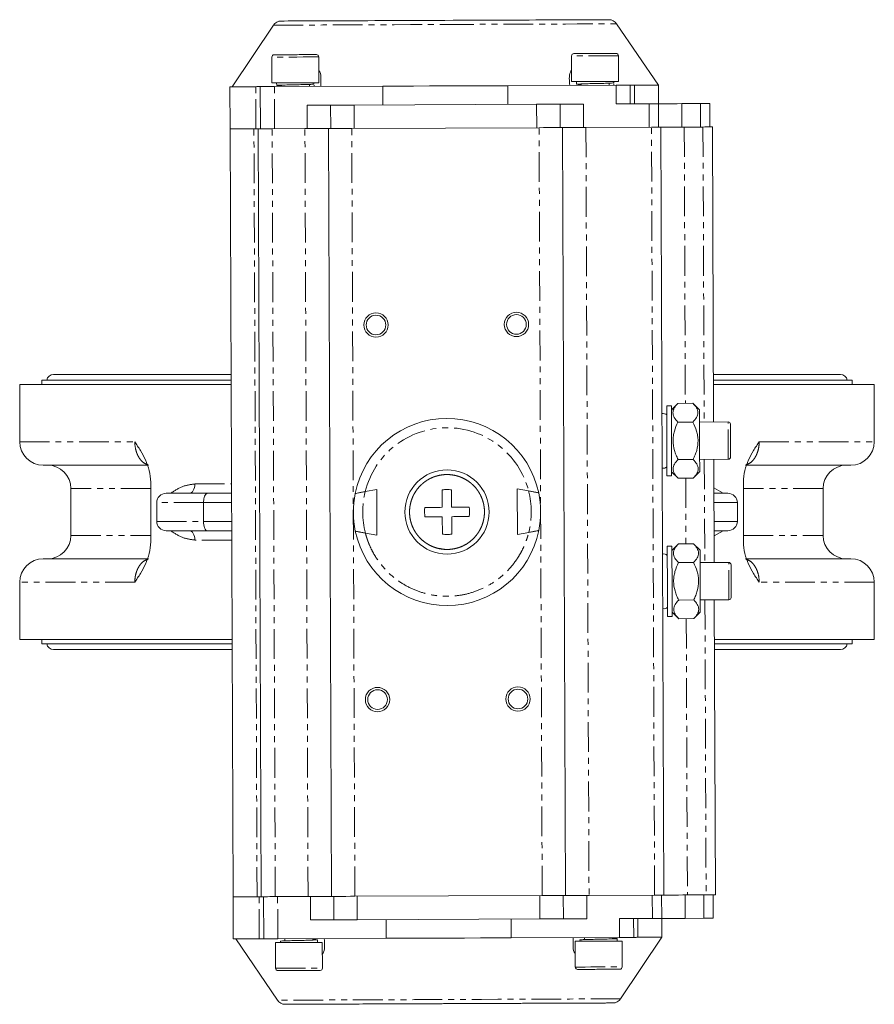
# Model space of a CAD drawing. Header units: millimetres. Extents: x -114 to 331, y -285 to 420.
# Tile 1 of 29: x -114 to 69, y -285 to -75. Entities that reach past the tile are written whole.
import ezdxf

# ---------------------------------------------------------------- set-up
doc = ezdxf.new("R2010")
doc.units = ezdxf.units.MM
doc.linetypes.add('PHANTOM', pattern=[12.7, 6.35, -1.27, 1.27, -1.27, 1.27, -1.27])

msp = doc.modelspace()

# ---------------------------------------------------------------- linework, layer by layer
at = {"color": 7, "linetype": 'Continuous', "lineweight": 15}
for p, q in [((-59.69, -76), (-68.48, -89.16)), ((22.52, -88.78), (13.61, -75.7)), ((-60.01, -82.82), (-59.99, -88.32)), ((-49.99, -88.28), (-50.01, -82.78)), ((3.99, -82.56), (4.01, -88.06)), ((14.01, -88.02), (13.99, -82.52)), ((-58.99, -88.32), (-58.98, -88.87)), ((-51.02, -88.59), (-51.02, -88.28)), ((5.01, -88.06), (5.02, -88.61)), ((12.98, -88.33), (12.98, -88.02)), ((-68.98, -89.16), (-68.95, -98.16)), ((-62.48, -89.13), (-62.45, -98.13)), ((-36.33, -89.02), (-59.48, -89.12)), ((-57.98, -88.86), (-57.98, -89.11)), ((-54.96, -88.73), (-54.95, -88.73)), ((-51.98, -89.09), (-51.99, -88.64)), ((-50.99, -88.78), (-50.98, -89.08)), ((-36.33, -89.02), (-36.31, -93.02)), ((13.52, -88.82), (-9.64, -88.92)), ((-9.63, -92.92), (-9.64, -88.92)), ((6.02, -88.6), (6.02, -88.85)), ((9.04, -88.46), (9.05, -88.46)), ((12.02, -88.83), (12.01, -88.38)), ((13.01, -88.52), (13.01, -88.82)), ((16.53, -92.81), (16.52, -88.81)), ((22.53, -92.78), (22.52, -88.78)), ((-47.47, -93.07), (-47.45, -98.07)), ((-3.47, -92.89), (-42.47, -93.05)), ((1.55, -97.87), (1.53, -92.87)), ((20.53, -92.79), (13.53, -92.82)), ((22.55, -97.78), (22.53, -92.78)), ((31.53, -92.75), (27.53, -92.76)), ((33.55, -97.74), (33.53, -92.74)), ((-68.95, -98.16), (-68.28, -262.16)), ((-62.28, -262.13), (-62.95, -98.13)), ((-52.95, -98.09), (-59.95, -98.12)), ((-47.95, -98.07), (-47.28, -262.07)), ((-2.95, -97.89), (-42.95, -98.05)), ((2.72, -261.87), (2.05, -97.87)), ((21.05, -97.79), (7.05, -97.85)), ((23.72, -261.78), (23.05, -97.78)), ((32.05, -97.75), (28.05, -97.76)), ((34.31, -160.74), (34.05, -97.74)), ((-68.73, -150.6), (-106.61, -150.6)), ((61.39, -150.6), (34.27, -150.6)), ((-113.86, -152.72), (-113.86, -164.97)), ((-68.72, -152.72), (-113.86, -152.72)), ((-109.11, -151.8), (-109.11, -152.72)), ((-68.73, -151.8), (-109.11, -151.8)), ((63.89, -151.8), (34.27, -151.8)), ((68.64, -152.72), (34.28, -152.72)), ((63.89, -152.72), (63.89, -151.8)), ((68.64, -164.97), (68.64, -152.72)), ((25.3, -157.27), (24.3, -157.28)), ((26.69, -156.77), (25.3, -158.17)), ((29.89, -156.75), (26.69, -156.77)), ((31.3, -158.15), (29.89, -156.75)), ((29.91, -160.75), (26.71, -160.77)), ((37.42, -160.72), (31.31, -160.75)), ((-86.33, -169.97), (-108.86, -169.97)), ((29.94, -168.75), (26.74, -168.77)), ((31.34, -168.75), (37.45, -168.72)), ((34.43, -190.74), (34.34, -168.74)), ((63.64, -169.97), (41.11, -169.97)), ((24.36, -172.28), (25.36, -172.27)), ((25.35, -171.37), (26.76, -172.77)), ((29.96, -172.75), (31.35, -171.35)), ((-85.89, -173.61), (-85.89, -186.33)), ((29.96, -172.75), (26.76, -172.77)), ((40.67, -173.61), (40.67, -186.33)), ((-102.91, -174.97), (-102.91, -184.97)), ((-82.61, -175.97), (-73.78, -175.97)), ((-73.78, -175.97), (-68.63, -175.97)), ((-37.63, -175.18), (-40.08, -175.62)), ((-37.63, -175.18), (-37.59, -184.89)), ((-23.62, -178.97), (-23.63, -175.25)), ((-21.63, -175.24), (-21.62, -178.97)), ((-7.63, -175.05), (-7.59, -184.76)), ((-7.63, -175.05), (-5.18, -175.48)), ((34.37, -175.97), (37.39, -175.97)), ((57.69, -184.97), (57.69, -174.97)), ((-84.61, -181.97), (-84.61, -177.97)), ((-74.61, -181.97), (-74.61, -177.97)), ((39.39, -181.97), (39.39, -177.97)), ((-23.59, -184.7), (-23.61, -180.97)), ((-21.61, -180.97), (-21.59, -184.69)), ((-73.78, -183.97), (-82.61, -183.97)), ((-68.6, -183.97), (-73.78, -183.97)), ((-37.59, -184.89), (-40.04, -184.46)), ((-5.15, -184.32), (-7.59, -184.76)), ((37.39, -183.97), (34.41, -183.97)), ((26.82, -186.77), (25.42, -188.17)), ((30.02, -186.75), (26.82, -186.77)), ((31.42, -188.15), (30.02, -186.75)), ((25.42, -187.27), (24.42, -187.28)), ((-108.86, -189.97), (-86.33, -189.97)), ((30.03, -190.75), (26.83, -190.77)), ((37.54, -190.72), (31.43, -190.75)), ((41.11, -189.97), (63.64, -189.97)), ((-113.86, -194.97), (-113.86, -207.22)), ((68.64, -207.22), (68.64, -194.97)), ((30.07, -198.75), (26.87, -198.77)), ((31.47, -198.75), (37.57, -198.72)), ((34.72, -261.74), (34.47, -198.74)), ((25.48, -201.37), (26.88, -202.77)), ((30.08, -202.75), (31.48, -201.35)), ((24.48, -202.28), (25.48, -202.27)), ((30.08, -202.75), (26.88, -202.77)), ((-68.5, -207.22), (-113.86, -207.22)), ((-109.11, -207.22), (-109.11, -208.14)), ((-68.5, -208.14), (-109.11, -208.14)), ((68.64, -207.22), (34.5, -207.22)), ((63.89, -208.14), (34.5, -208.14)), ((63.89, -208.14), (63.89, -207.22)), ((-106.61, -209.34), (-68.49, -209.34)), ((34.51, -209.34), (61.39, -209.34)), ((-68.28, -262.16), (-68.24, -271.16)), ((-61.74, -271.13), (-61.78, -262.13)), ((-52.28, -262.09), (-59.28, -262.12)), ((-46.78, -262.07), (-46.76, -267.07)), ((-2.28, -261.89), (-42.28, -262.05)), ((2.24, -266.87), (2.22, -261.87)), ((21.72, -261.79), (7.72, -261.85)), ((23.24, -266.78), (23.22, -261.78)), ((32.72, -261.74), (28.72, -261.76)), ((34.24, -266.74), (34.22, -261.74)), ((-2.76, -266.89), (-41.76, -267.05)), ((-35.6, -267.02), (-35.58, -271.02)), ((-8.9, -270.91), (-8.91, -266.91)), ((14.24, -266.82), (21.24, -266.79)), ((17.26, -270.81), (17.24, -266.81)), ((23.26, -270.78), (23.24, -266.78)), ((32.24, -266.75), (28.24, -266.76)), ((-67.74, -271.15), (-58.84, -284.24)), ((-35.58, -271.02), (-58.74, -271.12)), ((-57.24, -271.11), (-57.24, -271.56)), ((-51.24, -271.34), (-51.24, -271.09)), ((14.26, -270.82), (-8.9, -270.91)), ((6.76, -270.85), (6.76, -271.29)), ((12.76, -271.08), (12.76, -270.83)), ((13.76, -271.62), (13.76, -271.07)), ((14.46, -283.94), (23.26, -270.78)), ((-59.24, -271.92), (-59.21, -277.42)), ((-58.2, -271.61), (-58.2, -271.92)), ((-50.24, -271.88), (-50.24, -271.33)), ((-49.21, -277.38), (-49.24, -271.88)), ((4.76, -271.66), (4.79, -277.16)), ((5.79, -271.34), (5.8, -271.65)), ((14.79, -277.12), (14.76, -271.62))]:
    msp.add_line(p, q, dxfattribs=at)
at = {"color": 8, "linetype": 'PHANTOM', "lineweight": 0}
for p, q in [((-63.41, -98.14), (-63.45, -89.14)), ((-59.45, -98.12), (-59.48, -89.12)), ((13.52, -88.82), (13.53, -92.82)), ((17.41, -88.81), (17.43, -92.81)), ((-52.47, -93.09), (-52.45, -98.09)), ((-42.45, -98.05), (-42.47, -93.05)), ((-3.47, -92.89), (-3.45, -97.89)), ((6.55, -97.85), (6.53, -92.85)), ((20.53, -92.79), (20.55, -97.79)), ((27.53, -92.76), (27.55, -97.76)), ((31.53, -92.75), (31.55, -97.75)), ((-63.17, -262.14), (-63.84, -98.14)), ((-59.28, -262.12), (-59.95, -98.12)), ((-52.28, -262.09), (-52.95, -98.09)), ((-42.28, -262.05), (-42.95, -98.05)), ((-2.28, -261.89), (-2.95, -97.89)), ((7.05, -97.85), (7.72, -261.85)), ((21.72, -261.79), (21.05, -97.79)), ((28.05, -97.76), (28.29, -156.76)), ((32.05, -97.75), (32.31, -160.75)), ((-113.86, -164.97), (-89.28, -164.97)), ((44.06, -164.97), (68.64, -164.97)), ((-86.53, -170.02), (-87.05, -169.97)), ((32.34, -168.75), (32.43, -190.74)), ((41.3, -170.02), (41.83, -169.97)), ((-76.45, -173.97), (-68.64, -173.97)), ((28.36, -172.76), (28.42, -186.76)), ((-85.89, -174.97), (-102.91, -174.97)), ((34.37, -174.84), (36.38, -175.97)), ((57.69, -174.97), (40.67, -174.97)), ((-74.61, -177.97), (-84.61, -177.97)), ((-68.62, -177.97), (-74.61, -177.97)), ((39.39, -177.97), (34.38, -177.97)), ((-84.61, -181.97), (-74.61, -181.97)), ((-74.61, -181.97), (-68.6, -181.97)), ((34.4, -181.97), (39.39, -181.97)), ((-102.91, -184.97), (-85.89, -184.97)), ((36.37, -183.97), (34.41, -185.07)), ((40.67, -184.97), (57.69, -184.97)), ((-68.59, -185.97), (-76.45, -185.97)), ((-87.05, -189.97), (-86.52, -189.92)), ((41.83, -189.97), (41.3, -189.92)), ((-89.28, -194.97), (-113.86, -194.97)), ((68.64, -194.97), (44.06, -194.97)), ((32.47, -198.74), (32.72, -261.74)), ((28.48, -202.76), (28.72, -261.76)), ((-62.7, -271.13), (-62.74, -262.13)), ((-58.74, -271.12), (-58.78, -262.12)), ((-51.76, -267.09), (-51.78, -262.09)), ((-41.76, -267.05), (-41.78, -262.05)), ((-2.76, -266.89), (-2.78, -261.89)), ((7.22, -261.85), (7.24, -266.85)), ((21.24, -266.79), (21.22, -261.79)), ((28.22, -261.76), (28.24, -266.76)), ((32.24, -266.75), (32.22, -261.75)), ((14.26, -270.82), (14.24, -266.82)), ((18.14, -266.8), (18.16, -270.8))]:
    msp.add_line(p, q, dxfattribs=at)
at = {"color": 8, "linetype": 'PHANTOM', "lineweight": 0, "flags": 128}
for points in [[(-59.69, -76), (-59.53, -76), (-59.03, -76), (-58.17, -76), (-56.98, -75.99), (-55.46, -75.98), (-53.63, -75.98), (-51.51, -75.97), (-49.11, -75.96), (-46.46, -75.95), (-43.58, -75.94), (-40.51, -75.92), (-37.26, -75.91), (-33.88, -75.9), (-30.4, -75.88), (-26.85, -75.87), (-23.25, -75.85)], [(-23.25, -75.85), (-19.66, -75.84), (-16.1, -75.82), (-12.61, -75.81), (-9.21, -75.8), (-5.95, -75.78), (-2.86, -75.77), (0.05, -75.76), (2.72, -75.75), (5.16, -75.74), (7.32, -75.73), (9.18, -75.72), (10.74, -75.71), (11.97, -75.71), (12.87, -75.71), (13.42, -75.7), (13.61, -75.7), (13.61, -75.7)], [(-50.01, -82.78), (-50.06, -82.78), (-50.42, -82.78), (-51.13, -82.79), (-52.13, -82.79), (-53.33, -82.79), (-54.67, -82.8), (-56.03, -82.81), (-57.31, -82.81), (-58.42, -82.82), (-59.28, -82.82), (-59.82, -82.82), (-60.01, -82.82), (-60.01, -82.82)], [(13.99, -82.52), (13.94, -82.52), (13.58, -82.52), (12.87, -82.52), (11.87, -82.53), (10.66, -82.53), (9.33, -82.54), (7.97, -82.54), (6.69, -82.55), (5.58, -82.55), (4.72, -82.56), (4.18, -82.56), (3.99, -82.56)], [(37.45, -168.72), (37.45, -168.55), (37.45, -168.03), (37.44, -167.22), (37.44, -166.19), (37.43, -165.02), (37.43, -163.83), (37.42, -162.72), (37.42, -161.79), (37.42, -161.12), (37.42, -160.77), (37.42, -160.72)], [(-77.63, -175.97), (-77.4, -175.93), (-77.17, -175.82), (-76.97, -175.63), (-76.79, -175.38), (-76.65, -175.08), (-76.54, -174.74), (-76.47, -174.36), (-76.45, -173.97)], [(-76.45, -185.97), (-76.47, -185.58), (-76.54, -185.2), (-76.65, -184.86), (-76.79, -184.56), (-76.97, -184.31), (-77.17, -184.12), (-77.4, -184.01), (-77.63, -183.97)], [(37.57, -198.72), (37.57, -198.55), (37.57, -198.03), (37.57, -197.22), (37.56, -196.19), (37.56, -195.02), (37.55, -193.83), (37.55, -192.72), (37.54, -191.79), (37.54, -191.12), (37.54, -190.77), (37.54, -190.72)], [(-59.21, -277.42), (-59.17, -277.42), (-58.8, -277.42), (-58.09, -277.42), (-57.1, -277.41), (-55.89, -277.41), (-54.56, -277.4), (-53.2, -277.4), (-51.91, -277.39), (-50.8, -277.39), (-49.94, -277.38), (-49.4, -277.38), (-49.21, -277.38)], [(4.79, -277.16), (4.83, -277.16), (5.2, -277.16), (5.91, -277.15), (6.9, -277.15), (8.11, -277.14), (9.44, -277.14), (10.8, -277.13), (12.09, -277.13), (13.2, -277.12), (14.06, -277.12), (14.6, -277.12), (14.79, -277.12), (14.79, -277.12)], [(14.46, -283.94), (14.46, -283.94), (14.27, -283.94), (13.72, -283.94), (12.82, -283.94), (11.59, -283.95), (10.03, -283.96), (8.17, -283.96), (6.01, -283.97), (3.58, -283.98), (0.9, -283.99), (-2.01, -284), (-5.1, -284.02), (-8.36, -284.03), (-11.76, -284.04), (-15.25, -284.06), (-18.81, -284.07), (-22.4, -284.09), (-26, -284.1), (-29.55, -284.12), (-33.03, -284.13), (-36.41, -284.15), (-39.66, -284.16), (-42.73, -284.17), (-45.61, -284.18), (-48.26, -284.19), (-50.66, -284.2), (-52.78, -284.21), (-54.61, -284.22), (-56.13, -284.23), (-57.32, -284.23), (-58.18, -284.23), (-58.68, -284.24), (-58.84, -284.24)]]:
    msp.add_lwpolyline(points, dxfattribs=at)
at = {"color": 7, "linetype": 'Continuous', "lineweight": 15, "flags": 128}
for points in [[(-59.99, -88.32), (-59.8, -88.32), (-59.26, -88.32), (-58.4, -88.32), (-57.29, -88.31), (-56, -88.31), (-54.65, -88.3), (-53.31, -88.29), (-52.1, -88.29), (-51.11, -88.29), (-50.4, -88.28), (-50.03, -88.28), (-49.99, -88.28)], [(4.01, -88.06), (4.2, -88.06), (4.74, -88.06), (5.6, -88.05), (6.71, -88.05), (8, -88.04), (9.35, -88.04), (10.69, -88.03), (11.9, -88.03), (12.89, -88.02), (13.6, -88.02), (13.97, -88.02), (14.01, -88.02)], [(-63.45, -89.14), (-65.25, -89.14), (-66.71, -89.15), (-67.82, -89.15), (-68.56, -89.16), (-68.94, -89.16), (-68.98, -89.16)], [(-62.48, -89.13), (-62.5, -89.13), (-62.54, -89.13), (-62.62, -89.13), (-62.73, -89.13), (-62.86, -89.13), (-63.03, -89.13), (-63.22, -89.13), (-63.45, -89.14)], [(-59.48, -89.12), (-60.07, -89.12), (-60.63, -89.12), (-61.15, -89.13), (-61.6, -89.13), (-61.98, -89.13), (-62.25, -89.13), (-62.43, -89.13), (-62.48, -89.13)], [(-36.33, -89.02), (-33.05, -89.01), (-29.73, -89), (-26.37, -88.98), (-22.98, -88.97), (-19.6, -88.96), (-16.24, -88.94), (-12.91, -88.93), (-9.64, -88.92)], [(16.52, -88.81), (16.46, -88.81), (16.29, -88.81), (16.01, -88.81), (15.64, -88.81), (15.18, -88.81), (14.66, -88.82), (14.1, -88.82), (13.52, -88.82)], [(17.41, -88.81), (17.21, -88.81), (17.02, -88.81), (16.87, -88.81), (16.74, -88.81), (16.64, -88.81), (16.57, -88.81), (16.53, -88.81), (16.52, -88.81)], [(17.41, -88.81), (19.23, -88.8), (20.66, -88.79), (21.69, -88.79), (22.31, -88.79), (22.52, -88.78)], [(-47.47, -93.07), (-47.56, -93.07), (-47.85, -93.07), (-48.31, -93.07), (-48.93, -93.08), (-49.69, -93.08), (-50.55, -93.08), (-51.49, -93.09), (-52.47, -93.09)], [(-42.47, -93.05), (-43.44, -93.05), (-44.38, -93.06), (-45.24, -93.06), (-46, -93.06), (-46.62, -93.07), (-47.09, -93.07), (-47.37, -93.07), (-47.47, -93.07)], [(1.53, -92.87), (1.44, -92.87), (1.15, -92.87), (0.69, -92.87), (0.07, -92.88), (-0.69, -92.88), (-1.55, -92.88), (-2.49, -92.89), (-3.47, -92.89)], [(6.53, -92.85), (5.56, -92.85), (4.62, -92.86), (3.75, -92.86), (3, -92.86), (2.38, -92.87), (1.91, -92.87), (1.63, -92.87), (1.53, -92.87)], [(22.53, -92.78), (22.49, -92.78), (22.38, -92.79), (22.2, -92.79), (21.95, -92.79), (21.64, -92.79), (21.3, -92.79), (20.92, -92.79), (20.53, -92.79)], [(27.53, -92.76), (26.56, -92.77), (25.62, -92.77), (24.75, -92.78), (24, -92.78), (23.38, -92.78), (22.91, -92.78), (22.63, -92.78), (22.53, -92.78)], [(33.53, -92.74), (33.49, -92.74), (33.38, -92.74), (33.2, -92.74), (32.95, -92.74), (32.64, -92.74), (32.3, -92.74), (31.92, -92.75), (31.53, -92.75)], [(-68.95, -98.16), (-68.9, -98.16), (-68.53, -98.16), (-67.78, -98.15), (-66.68, -98.15), (-65.21, -98.14), (-63.84, -98.14)], [(-63.84, -98.14), (-65.65, -98.14), (-67.08, -98.15), (-68.12, -98.15), (-68.74, -98.16), (-68.95, -98.16)], [(-62.95, -98.13), (-62.96, -98.13), (-63, -98.13), (-63.07, -98.13), (-63.17, -98.13), (-63.3, -98.14), (-63.45, -98.14), (-63.63, -98.14), (-63.84, -98.14)], [(-59.95, -98.12), (-60.53, -98.12), (-61.09, -98.13), (-61.61, -98.13), (-62.07, -98.13), (-62.44, -98.13), (-62.72, -98.13), (-62.89, -98.13), (-62.95, -98.13)], [(-47.95, -98.07), (-48.04, -98.07), (-48.33, -98.07), (-48.79, -98.08), (-49.41, -98.08), (-50.17, -98.08), (-51.03, -98.09), (-51.97, -98.09), (-52.95, -98.09)], [(-42.95, -98.05), (-43.92, -98.06), (-44.86, -98.06), (-45.72, -98.06), (-46.48, -98.07), (-47.1, -98.07), (-47.57, -98.07), (-47.85, -98.07), (-47.95, -98.07)], [(2.05, -97.87), (1.96, -97.87), (1.67, -97.87), (1.21, -97.87), (0.59, -97.87), (-0.17, -97.88), (-1.03, -97.88), (-1.97, -97.88), (-2.95, -97.89)], [(7.05, -97.85), (6.08, -97.85), (5.14, -97.86), (4.28, -97.86), (3.52, -97.86), (2.9, -97.86), (2.43, -97.87), (2.15, -97.87), (2.05, -97.87)], [(23.05, -97.78), (23.01, -97.78), (22.9, -97.78), (22.72, -97.78), (22.47, -97.78), (22.16, -97.79), (21.82, -97.79), (21.44, -97.79), (21.05, -97.79)], [(28.05, -97.76), (27.08, -97.77), (26.14, -97.77), (25.27, -97.77), (24.52, -97.78), (23.9, -97.78), (23.43, -97.78), (23.15, -97.78), (23.05, -97.78)], [(34.05, -97.74), (34.01, -97.74), (33.9, -97.74), (33.72, -97.74), (33.47, -97.74), (33.16, -97.74), (32.82, -97.74), (32.44, -97.74), (32.05, -97.75)], [(24.3, -157.28), (24.3, -157.45), (24.3, -157.97), (24.3, -158.81), (24.31, -159.92), (24.31, -161.26), (24.32, -162.77), (24.32, -164.37), (24.33, -165.99), (24.34, -167.55), (24.34, -168.99), (24.35, -170.22), (24.35, -171.2), (24.36, -171.89), (24.36, -172.23), (24.36, -172.28)], [(25.3, -157.27), (25.3, -157.45), (25.3, -157.97), (25.3, -158.8), (25.31, -159.92), (25.31, -161.26), (25.32, -162.77), (25.32, -164.37), (25.33, -165.99), (25.34, -167.55), (25.34, -168.98), (25.35, -170.22), (25.35, -171.2), (25.36, -171.88), (25.36, -172.23), (25.36, -172.27)], [(31.3, -158.15), (31.3, -158.19), (31.3, -158.55), (31.3, -159.23), (31.31, -160.22), (31.31, -161.45), (31.32, -162.86), (31.32, -164.37), (31.33, -165.9), (31.34, -167.36), (31.34, -168.69), (31.35, -169.8), (31.35, -170.65), (31.35, -171.17), (31.35, -171.35), (31.35, -171.35)], [(-27.34, -178.99), (-26.89, -178.99), (-26.44, -178.99), (-25.98, -178.98), (-25.52, -178.98), (-25.05, -178.98), (-24.57, -178.98), (-24.09, -178.98), (-23.62, -178.97)], [(-21.62, -178.97), (-21.14, -178.96), (-20.66, -178.96), (-20.19, -178.96), (-19.72, -178.96), (-19.25, -178.96), (-18.79, -178.95), (-18.34, -178.95), (-17.89, -178.95)], [(-23.61, -180.97), (-24.09, -180.98), (-24.56, -180.98), (-25.04, -180.98), (-25.51, -180.98), (-25.97, -180.98), (-26.43, -180.99), (-26.89, -180.99), (-27.33, -180.99)], [(-17.88, -180.95), (-18.33, -180.95), (-18.78, -180.95), (-19.24, -180.96), (-19.71, -180.96), (-20.18, -180.96), (-20.65, -180.96), (-21.13, -180.96), (-21.61, -180.97)], [(24.42, -187.28), (24.42, -187.45), (24.42, -187.97), (24.42, -188.81), (24.43, -189.92), (24.43, -191.26), (24.44, -192.77), (24.45, -194.37), (24.45, -195.99), (24.46, -197.55), (24.47, -198.99), (24.47, -200.22), (24.48, -201.2), (24.48, -201.88), (24.48, -202.23), (24.48, -202.28)], [(25.42, -187.27), (25.42, -187.45), (25.42, -187.97), (25.42, -188.8), (25.43, -189.92), (25.43, -191.26), (25.44, -192.77), (25.45, -194.37), (25.45, -195.99), (25.46, -197.55), (25.47, -198.98), (25.47, -200.22), (25.48, -201.2), (25.48, -201.88), (25.48, -202.23), (25.48, -202.27)], [(31.42, -188.15), (31.42, -188.19), (31.42, -188.55), (31.43, -189.23), (31.43, -190.22), (31.44, -191.45), (31.44, -192.86), (31.45, -194.37), (31.45, -195.89), (31.46, -197.36), (31.47, -198.69), (31.47, -199.8), (31.47, -200.65), (31.48, -201.17), (31.48, -201.35), (31.48, -201.35)], [(-63.17, -262.14), (-64.54, -262.14), (-66.01, -262.15), (-67.11, -262.15), (-67.86, -262.16), (-68.23, -262.16), (-68.28, -262.16)], [(-63.17, -262.14), (-64.98, -262.14), (-66.41, -262.15), (-67.45, -262.15), (-68.07, -262.16), (-68.28, -262.16)], [(-62.28, -262.13), (-62.29, -262.13), (-62.33, -262.13), (-62.4, -262.13), (-62.5, -262.13), (-62.63, -262.13), (-62.78, -262.13), (-62.96, -262.14), (-63.17, -262.14)], [(-59.28, -262.12), (-59.86, -262.12), (-60.42, -262.12), (-60.94, -262.13), (-61.4, -262.13), (-61.77, -262.13), (-62.05, -262.13), (-62.22, -262.13), (-62.28, -262.13)], [(-47.28, -262.07), (-47.37, -262.07), (-47.66, -262.07), (-48.12, -262.07), (-48.74, -262.08), (-49.5, -262.08), (-50.36, -262.08), (-51.3, -262.09), (-52.28, -262.09)], [(-42.28, -262.05), (-43.25, -262.05), (-44.19, -262.06), (-45.05, -262.06), (-45.81, -262.07), (-46.43, -262.07), (-46.9, -262.07), (-47.18, -262.07), (-47.28, -262.07)], [(2.72, -261.87), (2.63, -261.87), (2.34, -261.87), (1.88, -261.87), (1.26, -261.87), (0.5, -261.88), (-0.36, -261.88), (-1.3, -261.88), (-2.28, -261.89)], [(7.72, -261.85), (6.75, -261.85), (5.81, -261.85), (4.95, -261.86), (4.19, -261.86), (3.57, -261.86), (3.1, -261.87), (2.82, -261.87), (2.72, -261.87)], [(23.72, -261.78), (23.68, -261.78), (23.57, -261.78), (23.39, -261.78), (23.14, -261.78), (22.83, -261.78), (22.49, -261.79), (22.11, -261.79), (21.72, -261.79)], [(28.72, -261.76), (27.75, -261.76), (26.81, -261.77), (25.95, -261.77), (25.19, -261.78), (24.57, -261.78), (24.1, -261.78), (23.82, -261.78), (23.72, -261.78)], [(34.72, -261.74), (34.68, -261.74), (34.57, -261.74), (34.39, -261.74), (34.14, -261.74), (33.83, -261.74), (33.49, -261.74), (33.11, -261.74), (32.72, -261.74)], [(-41.76, -267.05), (-42.73, -267.05), (-43.67, -267.06), (-44.53, -267.06), (-45.29, -267.06), (-45.91, -267.07), (-46.38, -267.07), (-46.66, -267.07), (-46.76, -267.07)], [(2.24, -266.87), (2.15, -266.87), (1.86, -266.87), (1.4, -266.87), (0.78, -266.87), (0.02, -266.88), (-0.84, -266.88), (-1.78, -266.89), (-2.76, -266.89)], [(7.24, -266.85), (6.27, -266.85), (5.33, -266.86), (4.47, -266.86), (3.71, -266.86), (3.09, -266.87), (2.62, -266.87), (2.34, -266.87), (2.24, -266.87)], [(23.24, -266.78), (23.2, -266.78), (23.09, -266.78), (22.91, -266.78), (22.66, -266.79), (22.35, -266.79), (22.01, -266.79), (21.63, -266.79), (21.24, -266.79)], [(28.24, -266.76), (27.27, -266.77), (26.33, -266.77), (25.47, -266.77), (24.71, -266.78), (24.09, -266.78), (23.62, -266.78), (23.34, -266.78), (23.24, -266.78)], [(34.24, -266.74), (34.2, -266.74), (34.09, -266.74), (33.91, -266.74), (33.66, -266.74), (33.35, -266.74), (33.01, -266.74), (32.63, -266.74), (32.24, -266.75)], [(-46.76, -267.07), (-46.85, -267.07), (-47.14, -267.07), (-47.6, -267.07), (-48.22, -267.08), (-48.98, -267.08), (-49.84, -267.08), (-50.78, -267.09), (-51.76, -267.09)], [(-62.7, -271.13), (-64.51, -271.14), (-65.97, -271.15), (-67.08, -271.15), (-67.82, -271.16), (-68.19, -271.16), (-68.24, -271.16)], [(-61.74, -271.13), (-61.75, -271.13), (-61.8, -271.13), (-61.88, -271.13), (-61.98, -271.13), (-62.12, -271.13), (-62.29, -271.13), (-62.48, -271.13), (-62.7, -271.13)], [(-58.74, -271.12), (-59.32, -271.12), (-59.89, -271.12), (-60.41, -271.12), (-60.86, -271.13), (-61.23, -271.13), (-61.51, -271.13), (-61.68, -271.13), (-61.74, -271.13)], [(-8.9, -270.91), (-12.17, -270.93), (-15.49, -270.94), (-18.86, -270.96), (-22.24, -270.97), (-25.62, -270.98), (-28.99, -271), (-32.31, -271.01), (-35.58, -271.02)], [(17.26, -270.81), (17.2, -270.81), (17.03, -270.81), (16.75, -270.81), (16.38, -270.81), (15.93, -270.81), (15.41, -270.82), (14.85, -270.82), (14.26, -270.82)], [(18.16, -270.8), (17.95, -270.8), (17.77, -270.81), (17.61, -270.81), (17.49, -270.81), (17.39, -270.81), (17.32, -270.81), (17.27, -270.81), (17.26, -270.81)], [(23.26, -270.78), (23.05, -270.78), (22.43, -270.79), (21.4, -270.79), (19.97, -270.8), (18.16, -270.8)], [(-49.24, -271.88), (-49.42, -271.88), (-49.96, -271.88), (-50.82, -271.89), (-51.94, -271.89), (-53.22, -271.9), (-54.58, -271.9), (-55.91, -271.91), (-57.12, -271.91), (-58.11, -271.92), (-58.82, -271.92), (-59.19, -271.92), (-59.24, -271.92)], [(14.76, -271.62), (14.58, -271.62), (14.04, -271.62), (13.18, -271.62), (12.06, -271.63), (10.78, -271.63), (9.42, -271.64), (8.09, -271.64), (6.88, -271.65), (5.88, -271.65), (5.18, -271.66), (4.81, -271.66), (4.76, -271.66)]]:
    msp.add_lwpolyline(points, dxfattribs=at)
at = {"color": 7, "linetype": 'Continuous', "lineweight": 15}
for centre, radius in [((-37.78, -140.03), 2.6), ((-37.78, -140.03), 2.1), ((-7.78, -139.91), 2.6), ((-7.78, -139.91), 2.1), ((-22.61, -179.97), 9), ((-37.45, -220.03), 2.6), ((-37.45, -220.03), 2.1), ((-7.45, -219.91), 2.6), ((-7.45, -219.91), 2.1)]:
    msp.add_circle(centre, radius, dxfattribs=at)
for centre, radius, start, end in [((-58.03, -77.11), 2, 90.2341, 146.2341), ((11.96, -76.83), 2, 34.2341, 90.2341), ((-59.51, -82.82), 0.5, 90.2341, 180.2341), ((-50.51, -82.78), 0.5, 0.2341, 90.2341), ((4.49, -82.56), 0.5, 90.2341, 180.2341), ((13.49, -82.52), 0.5, 0.2341, 90.2341), ((-106.61, -152.1), 1.5, 90, 168.463), ((61.39, -152.1), 1.5, 11.537, 90), ((23.51, -160.13), 1.2, 48.4238, 99.8282), ((-22.61, -179.97), 20, 11.7973, 168.6709), ((37.42, -161.22), 0.5, 0.2341, 90.2341), ((-108.86, -164.97), 5, 180, 270), ((63.64, -164.97), 5, 270, 0), ((37.45, -168.22), 0.5, 270.2341, 0.2341), ((-107.91, -174.97), 5, 0, 90), ((23.55, -169.43), 1.2, 260.6401, 312.0444), ((62.69, -174.97), 5, 90, 180), ((-82.61, -177.97), 2, 90, 180), ((-22.61, -179.97), 20, 168.6709, 191.7973), ((-22.61, -179.97), 20, 348.6709, 11.7973), ((37.39, -177.97), 2, 0, 90), ((-82.61, -181.97), 2, 180, 270), ((37.39, -181.97), 2, 270, 0), ((-107.91, -184.97), 5, 270, 0), ((-22.61, -179.97), 20, 191.7973, 348.6709), ((62.69, -184.97), 5, 180, 270), ((23.63, -190.13), 1.2, 48.4238, 99.8282), ((-108.86, -194.97), 5, 90, 180), ((37.54, -191.22), 0.5, 0.2341, 90.2341), ((63.64, -194.97), 5, 0, 90), ((37.57, -198.22), 0.5, 270.2341, 0.2341), ((23.67, -199.43), 1.2, 260.6401, 312.0444), ((-106.61, -207.84), 1.5, 191.537, 270), ((61.39, -207.84), 1.5, 270, 348.463), ((-58.71, -277.42), 0.5, 180.2341, 270.2341), ((-49.71, -277.38), 0.5, 270.2341, 0.2341), ((5.29, -277.16), 0.5, 180.2341, 270.2341), ((14.29, -277.12), 0.5, 270.2341, 0.2341), ((-57.18, -283.11), 2, 214.2341, 270.2341), ((12.8, -282.83), 2, 270.2341, 326.2341)]:
    msp.add_arc(centre, radius, start, end, dxfattribs=at)
for centre, start_param, end_param in [((-73.78, -177.97), 0, 1.570796), ((-73.78, -181.97), 1.570796, 3.141593)]:
    msp.add_ellipse(centre, major_axis=(0, 2), ratio=0.414214, start_param=start_param, end_param=end_param, dxfattribs=at)
for points, knots in [([(-23.04, -74.97), (-32.32, -75.01), (-41.22, -75.04), (-54.35, -75.1), (-58.03, -75.11), (-58.03, -75.11)], [0, 0, 0, 0, 0.5, 0.5, 1, 1, 1, 1]), ([(-23.04, -74.97), (-13.76, -74.93), (-4.86, -74.9), (8.27, -74.84), (11.95, -74.83), (11.95, -74.83)], [0, 0, 0, 0, 0.5, 0.5, 1, 1, 1, 1]), ([(-50.51, -82.28), (-50.51, -82.28), (-50.51, -82.28), (-50.76, -82.28), (-51.77, -82.29), (-53.27, -82.29), (-54.65, -82.3), (-55.63, -82.3), (-56.21, -82.31), (-56.75, -82.31), (-57.26, -82.31), (-57.71, -82.31), (-58.11, -82.31), (-58.46, -82.32), (-58.76, -82.32), (-59, -82.32), (-59.2, -82.32), (-59.34, -82.32), (-59.44, -82.32), (-59.5, -82.32), (-59.51, -82.32), (-59.51, -82.32)], [0, 0, 0, 0, 0.003527, 0.127726, 0.251928, 0.376131, 0.50033, 0.54319, 0.584947, 0.625601, 0.665152, 0.7036, 0.740945, 0.777187, 0.812327, 0.846363, 0.879296, 0.911127, 0.941854, 0.971479, 1, 1, 1, 1]), ([(13.49, -82.02), (13.49, -82.02), (13.49, -82.02), (13.24, -82.02), (12.23, -82.03), (10.73, -82.03), (9.34, -82.04), (8.36, -82.04), (7.79, -82.04), (7.24, -82.05), (6.74, -82.05), (6.29, -82.05), (5.89, -82.05), (5.54, -82.05), (5.24, -82.06), (4.99, -82.06), (4.8, -82.06), (4.66, -82.06), (4.56, -82.06), (4.5, -82.06), (4.49, -82.06), (4.49, -82.06)], [0, 0, 0, 0, 0.003527, 0.127726, 0.251928, 0.376131, 0.50033, 0.54319, 0.584947, 0.625601, 0.665152, 0.7036, 0.740945, 0.777187, 0.812327, 0.846363, 0.879296, 0.911127, 0.941854, 0.971479, 1, 1, 1, 1]), ([(-50, -85.66), (-49.99, -85.67), (-49.67, -85.99), (-49.47, -87.18), (-49.53, -88.4), (-49.56, -89.08)], [0, 0, 0, 0, 0.006655, 0.445572, 1, 1, 1, 1]), ([(3.6, -88.86), (3.55, -88.36), (3.46, -87.35), (3.6, -86.19), (3.91, -85.66), (4, -85.5)], [0, 0, 0, 0, 0.4105511, 0.8192371, 1, 1, 1, 1]), ([(-57.98, -88.92), (-58.21, -88.91), (-58.77, -88.9), (-58.9, -88.88), (-58.98, -88.87)], [0, 0, 0, 0, 0.398216, 1, 1, 1, 1]), ([(-58.94, -88.87), (-58.92, -88.86), (-58.86, -88.84), (-58.09, -88.81), (-56.87, -88.77), (-55.37, -88.74), (-53.81, -88.7), (-52.43, -88.66), (-51.39, -88.63), (-51.14, -88.61), (-51.02, -88.59)], [0, 0, 0, 0, 0.107646, 0.235162, 0.362588, 0.490141, 0.617523, 0.74511, 0.872377, 1, 1, 1, 1]), ([(6.02, -88.66), (5.79, -88.65), (5.23, -88.64), (5.1, -88.62), (5.02, -88.61)], [0, 0, 0, 0, 0.398216, 1, 1, 1, 1]), ([(5.05, -88.61), (5.08, -88.6), (5.14, -88.58), (5.9, -88.55), (7.13, -88.51), (8.63, -88.47), (10.19, -88.44), (11.57, -88.4), (12.61, -88.37), (12.86, -88.34), (12.98, -88.33)], [0, 0, 0, 0, 0.107646, 0.235162, 0.362588, 0.490141, 0.617523, 0.74511, 0.872377, 1, 1, 1, 1]), ([(26.69, -156.77), (26.38, -157.08), (26.12, -157.4), (25.84, -157.9), (25.76, -158.07), (25.66, -158.41), (25.63, -158.59), (25.63, -159.11), (25.74, -159.46), (26.12, -160.13), (26.39, -160.45), (26.71, -160.77)], [0, 0, 0, 0, 0.25, 0.25, 0.375, 0.375, 0.5, 0.5, 0.75, 0.75, 1, 1, 1, 1]), ([(29.89, -156.75), (30.21, -157.07), (30.47, -157.38), (30.76, -157.88), (30.84, -158.05), (30.94, -158.39), (30.97, -158.57), (30.98, -159.09), (30.87, -159.44), (30.49, -160.11), (30.22, -160.44), (29.91, -160.75)], [0, 0, 0, 0, 0.25, 0.25, 0.375, 0.375, 0.5, 0.5, 0.75, 0.75, 1, 1, 1, 1]), ([(26.71, -160.77), (26.4, -161.39), (26.14, -162.03), (25.86, -163.03), (25.78, -163.36), (25.68, -164.05), (25.65, -164.4), (25.66, -165.46), (25.77, -166.15), (26.06, -167.15), (26.17, -167.49), (26.44, -168.14), (26.58, -168.45), (26.74, -168.77)], [0, 0, 0, 0, 0.25, 0.25, 0.375, 0.375, 0.5, 0.5, 0.75, 0.75, 0.875, 0.875, 1, 1, 1, 1]), ([(29.91, -160.75), (30.22, -161.38), (30.49, -162.02), (30.78, -163.01), (30.86, -163.34), (30.97, -164.03), (31, -164.38), (31, -165.44), (30.9, -166.13), (30.62, -167.14), (30.5, -167.47), (30.24, -168.12), (30.1, -168.44), (29.94, -168.75)], [0, 0, 0, 0, 0.25, 0.25, 0.375, 0.375, 0.5, 0.5, 0.75, 0.75, 0.875, 0.875, 1, 1, 1, 1]), ([(37.95, -168.22), (37.95, -168.22), (37.94, -166.65), (37.93, -162.79), (37.92, -161.22), (37.92, -161.22)], [0, 0, 0, 0, 0.5, 0.5, 1, 1, 1, 1]), ([(-85.89, -173.61), (-85.89, -172.75), (-86.01, -171.92), (-86.41, -170.31), (-86.68, -169.56), (-87.33, -168.14), (-87.7, -167.47), (-88.28, -166.51), (-88.48, -166.2), (-88.78, -165.73), (-88.88, -165.58), (-89.08, -165.27), (-89.18, -165.12), (-89.28, -164.97)], [0, 0, 0, 0, 0.25, 0.25, 0.5, 0.5, 0.75, 0.75, 0.875, 0.875, 0.9375, 0.9375, 1, 1, 1, 1]), ([(40.67, -173.61), (40.67, -172.75), (40.78, -171.92), (41.18, -170.31), (41.46, -169.56), (42.1, -168.14), (42.47, -167.47), (43.05, -166.51), (43.25, -166.2), (43.55, -165.73), (43.65, -165.58), (43.86, -165.27), (43.96, -165.12), (44.06, -164.97)], [0, 0, 0, 0, 0.25, 0.25, 0.5, 0.5, 0.75, 0.75, 0.875, 0.875, 0.9375, 0.9375, 1, 1, 1, 1]), ([(26.74, -168.77), (26.43, -169.08), (26.17, -169.4), (25.88, -169.9), (25.81, -170.07), (25.71, -170.41), (25.68, -170.59), (25.68, -171.11), (25.79, -171.46), (26.17, -172.13), (26.44, -172.45), (26.76, -172.77)], [0, 0, 0, 0, 0.25, 0.25, 0.375, 0.375, 0.5, 0.5, 0.75, 0.75, 1, 1, 1, 1]), ([(29.94, -168.75), (30.26, -169.07), (30.52, -169.38), (30.81, -169.88), (30.89, -170.05), (30.99, -170.39), (31.02, -170.57), (31.03, -171.09), (30.92, -171.44), (30.54, -172.11), (30.27, -172.44), (29.96, -172.75)], [0, 0, 0, 0, 0.25, 0.25, 0.375, 0.375, 0.5, 0.5, 0.75, 0.75, 1, 1, 1, 1]), ([(-22.05, -187.97), (-23.11, -187.97), (-23.63, -187.92), (-24.39, -187.77), (-24.65, -187.71), (-25.15, -187.56), (-25.4, -187.47), (-26.13, -187.17), (-26.59, -186.93), (-27.46, -186.35), (-27.88, -186.02), (-28.62, -185.28), (-28.95, -184.88), (-29.39, -184.23), (-29.53, -184), (-29.78, -183.54), (-30, -183.07), (-30.18, -182.58), (-30.33, -182.08), (-30.4, -181.82), (-30.56, -181.05), (-30.61, -180.53), (-30.61, -179.75), (-30.6, -179.49), (-30.55, -178.96), (-30.51, -178.7), (-30.36, -177.93), (-30.22, -177.43), (-29.92, -176.7), (-29.81, -176.46), (-29.56, -176), (-29.43, -175.77), (-29, -175.12), (-28.67, -174.72), (-27.92, -173.97), (-27.52, -173.63), (-26.87, -173.19), (-26.65, -173.06), (-26.19, -172.81), (-25.95, -172.69), (-25.22, -172.39), (-24.73, -172.24), (-23.7, -172.03), (-23.17, -171.97), (-22.12, -171.97), (-21.6, -172.02), (-20.83, -172.17), (-20.58, -172.23), (-20.07, -172.38), (-19.82, -172.47), (-19.09, -172.77), (-18.63, -173.01), (-17.76, -173.59), (-17.35, -173.92), (-16.61, -174.66), (-16.27, -175.06), (-15.83, -175.71), (-15.7, -175.94), (-15.45, -176.4), (-15.22, -176.87), (-15.04, -177.36), (-14.89, -177.86), (-14.82, -178.12), (-14.67, -178.89), (-14.61, -179.41), (-14.61, -180.19), (-14.62, -180.45), (-14.67, -180.98), (-14.71, -181.24), (-14.86, -182.01), (-15.01, -182.51), (-15.3, -183.24), (-15.42, -183.48), (-15.66, -183.94), (-15.8, -184.17), (-16.23, -184.82), (-16.56, -185.22), (-17.3, -185.97), (-17.7, -186.31), (-18.35, -186.75), (-18.57, -186.88), (-19.04, -187.13), (-19.27, -187.25), (-20, -187.55), (-20.5, -187.7), (-21.52, -187.91), (-22.05, -187.97), (-23.11, -187.97)], [-0.03125, -0.03125, 0, 0, 0.03125, 0.03125, 0.046875, 0.046875, 0.0625, 0.0625, 0.09375, 0.09375, 0.125, 0.125, 0.15625, 0.15625, 0.171875, 0.171875, 0.1875, 0.203125, 0.203125, 0.21875, 0.21875, 0.25, 0.25, 0.265625, 0.265625, 0.28125, 0.28125, 0.3125, 0.3125, 0.328125, 0.328125, 0.34375, 0.34375, 0.375, 0.375, 0.40625, 0.40625, 0.421875, 0.421875, 0.4375, 0.4375, 0.46875, 0.46875, 0.5, 0.5, 0.53125, 0.53125, 0.546875, 0.546875, 0.5625, 0.5625, 0.59375, 0.59375, 0.625, 0.625, 0.65625, 0.65625, 0.671875, 0.671875, 0.6875, 0.703125, 0.703125, 0.71875, 0.71875, 0.75, 0.75, 0.765625, 0.765625, 0.78125, 0.78125, 0.8125, 0.8125, 0.828125, 0.828125, 0.84375, 0.84375, 0.875, 0.875, 0.90625, 0.90625, 0.921875, 0.921875, 0.9375, 0.9375, 0.96875, 0.96875, 1, 1, 1.03125, 1.03125]), ([(-40.08, -175.62), (-40.34, -175.67), (-40.86, -175.76), (-41.53, -175.89), (-42.01, -175.99), (-42.2, -176.03), (-42.22, -176.04), (-42.22, -176.04)], [0, 0, 0, 0, 0.240336, 0.481111, 0.708918, 0.918528, 1, 1, 1, 1]), ([(-40.08, -175.62), (-40.34, -175.67), (-40.86, -175.76), (-41.53, -175.89), (-42.01, -175.99), (-42.2, -176.03), (-42.22, -176.04), (-42.22, -176.04)], [0, 0, 0, 0, 0.240336, 0.481111, 0.708918, 0.918528, 1, 1, 1, 1]), ([(-23.63, -175.25), (-23.3, -175.19), (-22.63, -175.09), (-21.96, -175.19), (-21.63, -175.24)], [0, 0, 0, 0, 0.5, 1, 1, 1, 1]), ([(-3.03, -175.88), (-3.06, -175.87), (-3.1, -175.86), (-3.43, -175.79), (-3.92, -175.7), (-4.53, -175.59), (-4.97, -175.51), (-5.18, -175.48)], [0, 0, 0, 0, 0.195206, 0.390185, 0.591262, 0.806295, 1, 1, 1, 1]), ([(-5.18, -175.48), (-4.92, -175.52), (-4.4, -175.61), (-3.72, -175.74), (-3.25, -175.83), (-3.05, -175.87), (-3.04, -175.88), (-3.03, -175.88)], [0, 0, 0, 0, 0.240336, 0.48111, 0.708918, 0.918528, 1, 1, 1, 1]), ([(-27.33, -180.99), (-27.4, -180.45), (-27.49, -179.77), (-27.37, -179.12), (-27.34, -178.99)], [0, 0, 0, 0, 0.808237, 1, 1, 1, 1]), ([(-17.89, -178.95), (-17.82, -179.49), (-17.74, -180.16), (-17.86, -180.82), (-17.88, -180.95)], [0, 0, 0, 0, 0.808237, 1, 1, 1, 1]), ([(-40.04, -184.46), (-40.3, -184.42), (-40.82, -184.33), (-41.5, -184.2), (-41.98, -184.11), (-42.17, -184.07), (-42.19, -184.06), (-42.19, -184.06)], [0, 0, 0, 0, 0.240336, 0.48111, 0.708918, 0.918528, 1, 1, 1, 1]), ([(-42.19, -184.06), (-42.17, -184.07), (-42.12, -184.08), (-41.79, -184.15), (-41.3, -184.24), (-40.69, -184.35), (-40.25, -184.43), (-40.04, -184.46)], [0, 0, 0, 0, 0.195206, 0.390185, 0.591262, 0.806295, 1, 1, 1, 1]), ([(-21.59, -184.69), (-21.93, -184.75), (-22.59, -184.85), (-23.26, -184.75), (-23.59, -184.7)], [0, 0, 0, 0, 0.5, 1, 1, 1, 1]), ([(-5.15, -184.32), (-4.89, -184.27), (-4.37, -184.18), (-3.69, -184.05), (-3.21, -183.95), (-3.02, -183.91), (-3.01, -183.9), (-3, -183.9)], [0, 0, 0, 0, 0.240336, 0.481111, 0.708918, 0.918528, 1, 1, 1, 1]), ([(-3, -183.9), (-3.02, -183.91), (-3.07, -183.92), (-3.4, -183.99), (-3.89, -184.09), (-4.5, -184.2), (-4.94, -184.28), (-5.15, -184.32)], [0, 0, 0, 0, 0.195206, 0.390185, 0.591262, 0.806295, 1, 1, 1, 1]), ([(-85.89, -186.33), (-85.89, -187.19), (-86.01, -188.02), (-86.41, -189.63), (-86.68, -190.38), (-87.33, -191.8), (-87.7, -192.47), (-88.28, -193.43), (-88.48, -193.74), (-88.78, -194.21), (-88.88, -194.36), (-89.08, -194.67), (-89.18, -194.82), (-89.28, -194.97)], [0, 0, 0, 0, 0.25, 0.25, 0.5, 0.5, 0.75, 0.75, 0.875, 0.875, 0.9375, 0.9375, 1, 1, 1, 1]), ([(26.82, -186.77), (26.51, -187.08), (26.24, -187.4), (25.96, -187.9), (25.88, -188.07), (25.78, -188.41), (25.75, -188.59), (25.75, -189.11), (25.86, -189.46), (26.25, -190.13), (26.52, -190.45), (26.83, -190.77)], [0, 0, 0, 0, 0.25, 0.25, 0.375, 0.375, 0.5, 0.5, 0.75, 0.75, 1, 1, 1, 1]), ([(30.02, -186.75), (30.33, -187.07), (30.6, -187.38), (30.88, -187.88), (30.96, -188.05), (31.07, -188.39), (31.09, -188.57), (31.1, -189.09), (30.99, -189.44), (30.61, -190.11), (30.35, -190.44), (30.03, -190.75)], [0, 0, 0, 0, 0.25, 0.25, 0.375, 0.375, 0.5, 0.5, 0.75, 0.75, 1, 1, 1, 1]), ([(40.67, -186.33), (40.67, -187.19), (40.78, -188.02), (41.18, -189.63), (41.46, -190.38), (42.1, -191.8), (42.47, -192.47), (43.05, -193.43), (43.25, -193.74), (43.55, -194.21), (43.65, -194.36), (43.86, -194.67), (43.96, -194.82), (44.06, -194.97)], [0, 0, 0, 0, 0.25, 0.25, 0.5, 0.5, 0.75, 0.75, 0.875, 0.875, 0.9375, 0.9375, 1, 1, 1, 1]), ([(26.83, -190.77), (26.52, -191.39), (26.26, -192.03), (25.98, -193.03), (25.91, -193.36), (25.8, -194.05), (25.78, -194.4), (25.78, -195.46), (25.89, -196.15), (26.18, -197.15), (26.3, -197.49), (26.56, -198.14), (26.71, -198.45), (26.87, -198.77)], [0, 0, 0, 0, 0.25, 0.25, 0.375, 0.375, 0.5, 0.5, 0.75, 0.75, 0.875, 0.875, 1, 1, 1, 1]), ([(30.03, -190.75), (30.35, -191.38), (30.62, -192.02), (30.9, -193.01), (30.98, -193.34), (31.09, -194.03), (31.12, -194.38), (31.13, -195.44), (31.02, -196.13), (30.74, -197.14), (30.62, -197.47), (30.37, -198.12), (30.22, -198.44), (30.07, -198.75)], [0, 0, 0, 0, 0.25, 0.25, 0.375, 0.375, 0.5, 0.5, 0.75, 0.75, 0.875, 0.875, 1, 1, 1, 1]), ([(38.07, -198.22), (38.07, -198.22), (38.06, -196.65), (38.05, -192.79), (38.04, -191.22), (38.04, -191.22)], [0, 0, 0, 0, 0.5, 0.5, 1, 1, 1, 1]), ([(26.87, -198.77), (26.55, -199.08), (26.29, -199.4), (26.01, -199.9), (25.93, -200.07), (25.83, -200.41), (25.8, -200.59), (25.8, -201.11), (25.91, -201.46), (26.3, -202.13), (26.57, -202.45), (26.88, -202.77)], [0, 0, 0, 0, 0.25, 0.25, 0.375, 0.375, 0.5, 0.5, 0.75, 0.75, 1, 1, 1, 1]), ([(30.07, -198.75), (30.38, -199.07), (30.65, -199.38), (30.93, -199.88), (31.01, -200.05), (31.12, -200.39), (31.14, -200.57), (31.15, -201.09), (31.04, -201.44), (30.66, -202.11), (30.39, -202.44), (30.08, -202.75)], [0, 0, 0, 0, 0.25, 0.25, 0.375, 0.375, 0.5, 0.5, 0.75, 0.75, 1, 1, 1, 1]), ([(-48.82, -271.08), (-48.77, -271.58), (-48.69, -272.59), (-48.83, -273.75), (-49.13, -274.28), (-49.23, -274.44)], [0, 0, 0, 0, 0.4105511, 0.8192371, 1, 1, 1, 1]), ([(4.77, -274.28), (4.77, -274.27), (4.45, -273.95), (4.24, -272.76), (4.31, -271.54), (4.34, -270.86)], [0, 0, 0, 0, 0.006655, 0.445572, 1, 1, 1, 1]), ([(13.72, -271.07), (13.7, -271.08), (13.64, -271.1), (12.87, -271.13), (11.65, -271.17), (10.15, -271.2), (8.59, -271.24), (7.2, -271.28), (6.16, -271.31), (5.92, -271.33), (5.79, -271.34)], [0, 0, 0, 0, 0.107646, 0.235162, 0.362588, 0.490141, 0.617523, 0.74511, 0.872377, 1, 1, 1, 1]), ([(12.76, -271.02), (12.98, -271.03), (13.54, -271.04), (13.67, -271.06), (13.75, -271.07)], [0, 0, 0, 0, 0.398216, 1, 1, 1, 1]), ([(-50.28, -271.33), (-50.3, -271.34), (-50.36, -271.36), (-51.13, -271.39), (-52.35, -271.43), (-53.85, -271.47), (-55.41, -271.5), (-56.8, -271.54), (-57.84, -271.57), (-58.08, -271.6), (-58.2, -271.61)], [0, 0, 0, 0, 0.107646, 0.235162, 0.362588, 0.490141, 0.617523, 0.74511, 0.872377, 1, 1, 1, 1]), ([(-51.24, -271.28), (-51.02, -271.29), (-50.45, -271.3), (-50.32, -271.32), (-50.25, -271.33)], [0, 0, 0, 0, 0.398216, 1, 1, 1, 1]), ([(-58.71, -277.92), (-58.71, -277.92), (-58.71, -277.92), (-58.46, -277.92), (-57.45, -277.91), (-55.95, -277.91), (-54.57, -277.9), (-53.59, -277.9), (-53.01, -277.89), (-52.47, -277.89), (-51.97, -277.89), (-51.51, -277.89), (-51.11, -277.89), (-50.76, -277.89), (-50.46, -277.88), (-50.22, -277.88), (-50.02, -277.88), (-49.88, -277.88), (-49.78, -277.88), (-49.72, -277.88), (-49.72, -277.88), (-49.71, -277.88)], [0, 0, 0, 0, 0.003527, 0.127726, 0.251928, 0.376131, 0.50033, 0.54319, 0.584947, 0.625601, 0.665152, 0.7036, 0.740945, 0.777187, 0.812327, 0.846363, 0.879296, 0.911127, 0.941854, 0.971479, 1, 1, 1, 1]), ([(5.29, -277.66), (5.29, -277.66), (5.29, -277.66), (5.54, -277.66), (6.55, -277.65), (8.05, -277.65), (9.43, -277.64), (10.41, -277.64), (10.99, -277.63), (11.53, -277.63), (12.03, -277.63), (12.49, -277.63), (12.89, -277.63), (13.24, -277.62), (13.54, -277.62), (13.78, -277.62), (13.97, -277.62), (14.12, -277.62), (14.22, -277.62), (14.28, -277.62), (14.28, -277.62), (14.29, -277.62)], [0, 0, 0, 0, 0.003527, 0.127726, 0.251928, 0.376131, 0.50033, 0.54319, 0.584947, 0.625601, 0.665152, 0.7036, 0.740945, 0.777187, 0.812327, 0.846363, 0.879296, 0.911127, 0.941854, 0.971479, 1, 1, 1, 1]), ([(-22.18, -284.97), (-22.38, -284.97), (-22.77, -284.97), (-23.35, -284.97), (-23.93, -284.98), (-24.51, -284.98), (-25.09, -284.98), (-25.67, -284.98), (-26.25, -284.99), (-26.82, -284.99), (-27.4, -284.99), (-27.98, -284.99), (-29.47, -285), (-31.87, -285.01), (-35.13, -285.02), (-38.31, -285.03), (-41.39, -285.05), (-44.29, -285.06), (-46.97, -285.07), (-49.39, -285.08), (-51.51, -285.09), (-53.31, -285.1), (-54.75, -285.1), (-55.87, -285.11), (-56.47, -285.11), (-56.78, -285.11), (-56.92, -285.11), (-57.04, -285.11), (-57.12, -285.11), (-57.17, -285.11), (-57.17, -285.11), (-57.18, -285.11)], [0, 0, 0, 0, 0.0106162, 0.021219, 0.0318114, 0.0423963, 0.0529766, 0.0635552, 0.0741352, 0.0847194, 0.0953109, 0.1059124, 0.116527, 0.1782629, 0.2400084, 0.3043177, 0.3686365, 0.4343141, 0.5000015, 0.5656792, 0.6313666, 0.6956758, 0.7599947, 0.8217306, 0.8834761, 0.9029243, 0.9223373, 0.9417332, 0.9611303, 0.9805465, 1, 1, 1, 1]), ([(12.81, -284.83), (12.81, -284.83), (12.81, -284.83), (12.79, -284.83), (12.77, -284.83), (12.73, -284.83), (12.69, -284.83), (12.64, -284.83), (12.58, -284.83), (12.5, -284.83), (12.42, -284.83), (12.33, -284.83), (12.07, -284.83), (11.5, -284.83), (10.39, -284.84), (8.94, -284.84), (7.14, -284.85), (5.03, -284.86), (2.6, -284.87), (-0.08, -284.88), (-2.98, -284.89), (-6.06, -284.9), (-9.24, -284.92), (-12.5, -284.93), (-15.05, -284.94), (-16.87, -284.95), (-17.92, -284.95), (-18.98, -284.96), (-20.05, -284.96), (-21.11, -284.96), (-21.83, -284.97), (-22.18, -284.97)], [0, 0, 0, 0, 0.010614, 0.021215, 0.031806, 0.04239, 0.052969, 0.063548, 0.074129, 0.084714, 0.095307, 0.10591, 0.116527, 0.178263, 0.240009, 0.304318, 0.368637, 0.434314, 0.500002, 0.565679, 0.631367, 0.695676, 0.759995, 0.821731, 0.883476, 0.902923, 0.922335, 0.941731, 0.961128, 0.980545, 1, 1, 1, 1])]:
    msp.add_open_spline(points, degree=3, knots=knots, dxfattribs=at)
at = {"color": 8, "linetype": 'PHANTOM', "lineweight": 0}
for points, knots in [([(-40.08, -175.62), (-39.11, -171.73), (-36.87, -168.28), (-30.57, -163.34), (-26.69, -161.99), (-18.68, -161.95), (-14.79, -163.27), (-8.45, -168.16), (-6.18, -171.6), (-5.18, -175.48)], [0, 0, 0, 0, 0.25, 0.25, 0.5, 0.5, 0.75, 0.75, 1, 1, 1, 1]), ([(-86.5, -169.88), (-86.89, -169.77), (-87.26, -169.57), (-87.77, -169.12), (-87.93, -168.96), (-88.23, -168.58), (-88.37, -168.38), (-88.62, -167.93), (-88.73, -167.69), (-88.93, -167.2), (-89.01, -166.93), (-89.21, -166.11), (-89.28, -165.55), (-89.28, -164.97)], [0, 0, 0, 0, 0.25, 0.25, 0.375, 0.375, 0.5, 0.5, 0.625, 0.625, 0.75, 0.75, 1, 1, 1, 1]), ([(44.06, -164.97), (44.06, -165.26), (44.04, -165.55), (43.97, -166.11), (43.92, -166.39), (43.79, -166.94), (43.7, -167.2), (43.51, -167.7), (43.4, -167.93), (43.14, -168.38), (43.01, -168.58), (42.71, -168.96), (42.55, -169.12), (42.04, -169.57), (41.67, -169.77), (41.28, -169.88)], [0, 0, 0, 0, 0.125, 0.125, 0.25, 0.25, 0.375, 0.375, 0.5, 0.5, 0.625, 0.625, 0.75, 0.75, 1, 1, 1, 1]), ([(-81.59, -175.97), (-80.76, -175.41), (-79.17, -174.35), (-77.32, -174.09), (-76.45, -173.97)], [0, 0, 0, 0, 0.5262, 1, 1, 1, 1]), ([(-76.45, -185.97), (-77.32, -185.85), (-79.17, -185.59), (-80.77, -184.53), (-81.6, -183.97)], [0, 0, 0, 0, 0.473127, 1, 1, 1, 1]), ([(-40.04, -184.46), (-40.01, -184.59), (-39.94, -184.86), (-39.82, -185.24), (-39.7, -185.63), (-39.57, -186.01), (-39.43, -186.39), (-39.28, -186.77), (-38.99, -187.47), (-38.5, -188.48), (-37.74, -189.76), (-36.87, -190.99), (-35.56, -192.55), (-33.66, -194.29), (-31.07, -195.96), (-28.28, -197.14), (-25.41, -197.83), (-22.54, -198.04), (-19.67, -197.81), (-16.8, -197.09), (-14.02, -195.89), (-11.45, -194.2), (-9.57, -192.44), (-8.26, -190.87), (-7.4, -189.64), (-6.66, -188.35), (-6.13, -187.24), (-5.78, -186.35), (-5.54, -185.68), (-5.32, -185.01), (-5.21, -184.55), (-5.15, -184.32)], [0, 0, 0, 0, 0.008517, 0.017024, 0.025523, 0.03402, 0.042519, 0.051023, 0.059538, 0.090548, 0.121568, 0.153473, 0.185389, 0.250085, 0.314782, 0.378546, 0.440523, 0.500001, 0.559479, 0.621457, 0.685221, 0.749917, 0.814613, 0.846518, 0.878434, 0.909444, 0.940464, 0.955354, 0.970224, 0.985098, 1, 1, 1, 1]), ([(-89.28, -194.97), (-89.28, -194.68), (-89.26, -194.39), (-89.2, -193.83), (-89.15, -193.55), (-89.01, -193), (-88.93, -192.74), (-88.73, -192.24), (-88.62, -192.01), (-88.37, -191.56), (-88.23, -191.35), (-87.93, -190.98), (-87.77, -190.82), (-87.26, -190.37), (-86.89, -190.17), (-86.5, -190.06)], [0, 0, 0, 0, 0.125, 0.125, 0.25, 0.25, 0.375, 0.375, 0.5, 0.5, 0.625, 0.625, 0.75, 0.75, 1, 1, 1, 1]), ([(41.28, -190.06), (41.67, -190.17), (42.04, -190.37), (42.55, -190.82), (42.71, -190.98), (43.01, -191.36), (43.15, -191.56), (43.4, -192.01), (43.51, -192.25), (43.71, -192.74), (43.79, -193.01), (43.99, -193.82), (44.06, -194.39), (44.06, -194.97)], [0, 0, 0, 0, 0.25, 0.25, 0.375, 0.375, 0.5, 0.5, 0.625, 0.625, 0.75, 0.75, 1, 1, 1, 1])]:
    msp.add_open_spline(points, degree=3, knots=knots, dxfattribs=at)
for points in [[(-40.04, -184.46), (-40.79, -181.56), (-40.8, -178.52), (-40.08, -175.62)], [(-5.18, -175.48), (-4.43, -178.38), (-4.42, -181.42), (-5.15, -184.32)]]:
    msp.add_open_spline(points, degree=3, dxfattribs=at)

doc.saveas('drawing.dxf')
